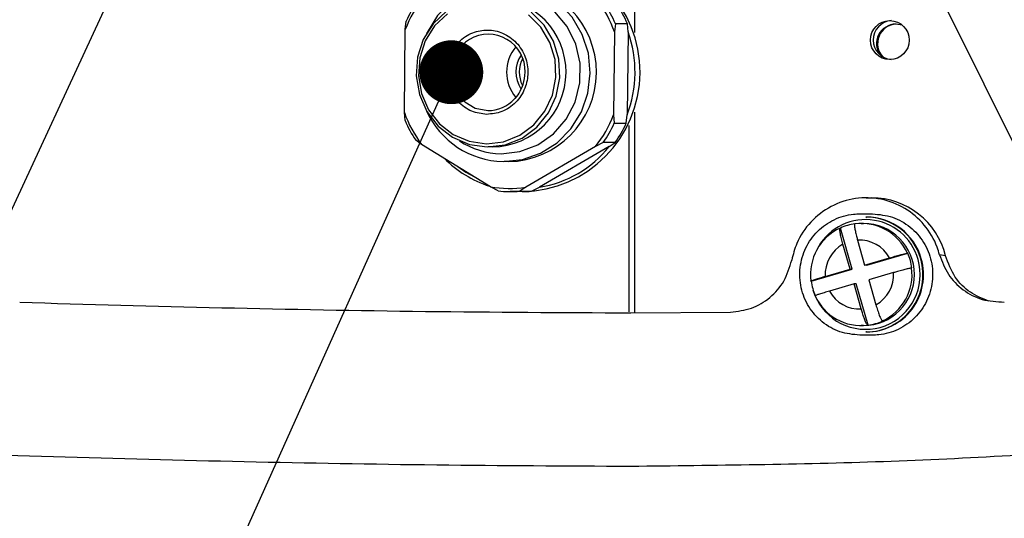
# Model space of a CAD drawing. Header units: millimetres. Extents: x 7590 to 10884, y -1862 to 419.
# Tile 6 of 83: x 8256 to 8333, y -1444 to -1405. Entities that reach past the tile are written whole.
import ezdxf

# ---------------------------------------------------------------- set-up
doc = ezdxf.new("R2010")
doc.units = ezdxf.units.MM
doc.linetypes.add('HIDDEN', pattern=[1.905, 1.27, -0.635])

msp = doc.modelspace()

# ---------------------------------------------------------------- linework, layer by layer
at = {"color": 8, "lineweight": 25}
for p, q in [((8304.44, -1405.531), (8304.44, -1373.441)), ((8304.44, -1427.484), (8304.44, -1411.768)), ((8303.995, -1427.414), (8303.995, -1412.831)), ((8318.573, -1426.144), (8318.42, -1425.713))]:
    msp.add_line(p, q, dxfattribs=at)
for p, q in [((8269.371, -1389.737), (8216.907, -1503.093)), ((8322.791, -1391.451), (8398.084, -1543.223)), ((8290.08, -1408.652), (8229.909, -1542.731))]:
    msp.add_line(p, q)
at = {"color": 7, "lineweight": 25}
for p, q in [((8286.475, -1405.299), (8286.549, -1404.653)), ((8286.401, -1411.798), (8286.475, -1405.299)), ((8302.856, -1405.501), (8302.781, -1412)), ((8302.93, -1404.855), (8302.856, -1405.501)), ((8303.865, -1404.855), (8302.93, -1404.855)), ((8303.925, -1405.501), (8303.85, -1412)), ((8303.925, -1405.501), (8303.865, -1404.855)), ((8325.395, -1404.978), (8324.884, -1404.888)), ((8286.46, -1412.443), (8286.401, -1411.798)), ((8302.781, -1412), (8302.841, -1412.645)), ((8303.776, -1412.645), (8303.85, -1412)), ((8302.841, -1412.645), (8303.776, -1412.645)), ((8287.756, -1414.301), (8287.287, -1413.972)), ((8293.142, -1417.618), (8287.756, -1414.301)), ((8293.372, -1414.499), (8292.958, -1414.499)), ((8301.369, -1414.469), (8295.909, -1417.652)), ((8302.438, -1414.469), (8296.978, -1417.652)), ((8301.978, -1414.153), (8301.369, -1414.469)), ((8302.914, -1414.153), (8301.978, -1414.153)), ((8302.438, -1414.469), (8302.914, -1414.153)), ((8294.628, -1415.649), (8294.217, -1415.649)), ((8293.744, -1417.947), (8293.142, -1417.618)), ((8295.909, -1417.652), (8295.433, -1417.968)), ((8296.368, -1417.968), (8296.978, -1417.652)), ((8295.63, -1417.999), (8294.695, -1417.999)), ((8295.433, -1417.968), (8296.368, -1417.968)), ((8295.953, -1417.999), (8295.764, -1417.999)), ((8322.568, -1418.486), (8323.001, -1418.486)), ((8322.073, -1419.736), (8323.063, -1419.736)), ((8322.538, -1419.986), (8322.583, -1419.986)), ((8320.551, -1420.848), (8320.528, -1420.848)), ((8321.466, -1424.074), (8320.551, -1420.848)), ((8322.181, -1420.486), (8322.36, -1420.486)), ((8321.299, -1424.074), (8320.744, -1422.12)), ((8321.891, -1421.79), (8322.446, -1423.744)), ((8322.446, -1423.744), (8324.388, -1423.186)), ((8322.613, -1423.744), (8325.819, -1422.823)), ((8325.819, -1422.823), (8325.796, -1422.823)), ((8328.781, -1423.019), (8328.312, -1422.939)), ((8318.261, -1424.996), (8321.466, -1424.074)), ((8319.357, -1424.632), (8321.299, -1424.074)), ((8321.299, -1424.074), (8321.466, -1424.074)), ((8322.613, -1423.744), (8322.446, -1423.744)), ((8326.124, -1423.976), (8326.146, -1423.976)), ((8324.716, -1424.34), (8322.774, -1424.898)), ((8318.239, -1424.996), (8318.261, -1424.996)), ((8321.627, -1425.228), (8319.685, -1425.786)), ((8321.794, -1425.228), (8321.627, -1425.228)), ((8322.182, -1427.182), (8321.627, -1425.228)), ((8322.71, -1428.453), (8321.794, -1425.228)), ((8322.774, -1424.898), (8323.328, -1426.852)), ((8304.142, -1427.486), (8311.94, -1427.425)), ((8322.36, -1428.486), (8322.181, -1428.486)), ((8322.688, -1428.453), (8322.71, -1428.453)), ((8323.857, -1428.124), (8323.834, -1428.124)), ((8323.06, -1429.236), (8322.069, -1429.236)), ((8322.583, -1428.986), (8322.538, -1428.986))]:
    msp.add_line(p, q, dxfattribs=at)
at = {"color": 7, "lineweight": 25, "flags": 128}
for points in [[(8294.137, -1415.649), (8295.64, -1415.492), (8297.072, -1414.992), (8298.36, -1414.174), (8299.441, -1413.078), (8300.26, -1411.761), (8300.775, -1410.288), (8300.962, -1408.732), (8300.811, -1407.173), (8300.329, -1405.687), (8299.541, -1404.35), (8298.486, -1403.229), (8297.216, -1402.379), (8295.797, -1401.844), (8294.298, -1401.65), (8292.795, -1401.807), (8291.363, -1402.307), (8290.075, -1403.125), (8288.994, -1404.22), (8288.175, -1405.537), (8288.141, -1405.611)], [(8293.98, -1415.035), (8295.455, -1414.868), (8296.849, -1414.339), (8298.079, -1413.48), (8299.076, -1412.339), (8299.781, -1410.985), (8300.154, -1409.494), (8300.171, -1407.955), (8299.833, -1406.456), (8299.16, -1405.084), (8298.189, -1403.92), (8296.978, -1403.03), (8295.597, -1402.467), (8294.127, -1402.263), (8292.652, -1402.431), (8291.258, -1402.959), (8290.724, -1403.278)], [(8289.699, -1403.876), (8288.657, -1404.867), (8287.886, -1406.096), (8287.433, -1407.485), (8287.328, -1408.947), (8287.576, -1410.391), (8288.163, -1411.725), (8289.05, -1412.866), (8290.184, -1413.742), (8291.491, -1414.298), (8292.891, -1414.499)], [(8292.891, -1414.499), (8294.295, -1414.332), (8295.615, -1413.809), (8296.768, -1412.961), (8297.681, -1411.842), (8298.298, -1410.523), (8298.579, -1409.086), (8298.507, -1407.621), (8298.087, -1406.221), (8297.344, -1404.974), (8296.325, -1403.958)], [(8289.771, -1404.08), (8288.774, -1405.029), (8288.036, -1406.205), (8287.603, -1407.535), (8287.502, -1408.934), (8287.739, -1410.316), (8288.301, -1411.593), (8289.15, -1412.686), (8290.235, -1413.524), (8291.487, -1414.056), (8292.827, -1414.249)], [(8292.827, -1414.249), (8294.171, -1414.089), (8295.434, -1413.588), (8296.538, -1412.777), (8297.413, -1411.706), (8298.003, -1410.443), (8298.272, -1409.067), (8298.203, -1407.665), (8297.801, -1406.325), (8297.09, -1405.131), (8296.115, -1404.158)], [(8291.126, -1410.959), (8291.95, -1411.456), (8292.937, -1411.649)], [(8290.588, -1416.045), (8291.223, -1416.475), (8291.89, -1416.847)]]:
    msp.add_lwpolyline(points, dxfattribs=at)
at = {"linetype": 'HIDDEN', "const_width": 2.5}
msp.add_lwpolyline([(8291.33, -1408.652, -1), (8288.83, -1408.652, -1)], format="xyb", close=True, dxfattribs=at)
at = {"color": 7, "lineweight": 25}
msp.add_circle((8324.416, -1406.138), 1.522, dxfattribs=at)
for centre, radius, start, end in [((8295.506, -1408.648), 9.352, 270.92245, 88.42128), ((8294.439, -1408.648), 7.001, 270.88737, 88.45636), ((8295.053, -1408.565), 9.179, 141.32768, 159.15646), ((8295.134, -1408.561), 9.433, 144.95927, 155.52487), ((8293.21, -1408.648), 5.851, 270.92968, 88.41405), ((8294.185, -1408.575), 9.199, 19.52039, 37.32266), ((8294.237, -1408.571), 9.454, 23.14661, 33.69644), ((8295.172, -1408.571), 9.454, 23.14661, 33.69644), ((8324.641, -1406.136), 1.526, 94.50552, 265.49448), ((8295.049, -1408.649), 9.418, 339.15847, 19.52899), ((8324.892, -1406.412), 1.524, 90.31138, 215.56459), ((8324.982, -1406.413), 1.525, 92.00768, 222.93957), ((8292.971, -1408.578), 2.892, 358.6377, 181.4711), ((8297.485, -1408.649), 3.077, 139.74684, 219.89739), ((8297.447, -1408.649), 2.316, 144.66443, 214.22254), ((8297.72, -1408.649), 2.321, 152.18984, 206.5483), ((8292.958, -1408.801), 2.849, 269.57409, 316.89083), ((8294.275, -1408.92), 6.73, 204.2833, 268.82561), ((8295.071, -1408.724), 9.199, 199.52039, 217.32266), ((8295.153, -1408.727), 9.454, 203.14661, 213.69644), ((8294.203, -1408.734), 9.179, 321.32768, 339.15646), ((8294.256, -1408.737), 9.433, 324.95927, 335.52487), ((8295.191, -1408.737), 9.433, 324.95927, 335.52487), ((8294.066, -1409.03), 6.006, 236.19166, 269.18488), ((8295.628, -1409.06), 8.697, 278.92792, 321.5398), ((8295.847, -1409.074), 8.94, 224.89638, 251.86225), ((8294.628, -1409.294), 8.455, 259.87525, 278.71127), ((8294.695, -1409.315), 8.684, 263.71072, 274.8758), ((8295.63, -1409.315), 8.684, 270.00021, 274.87591), ((8322.989, -1424.453), 5.967, 13.90542, 89.88731), ((8322.531, -1424.46), 4.474, 15.69611, 89.90539), ((8322.574, -1424.462), 4.476, 15.71542, 89.88607), ((8322.21, -1424.482), 4.004, 114.83367, 187.36233), ((8322.205, -1424.442), 3.956, 97.36853, 114.7136), ((8322.178, -1424.457), 3.971, 24.31258, 97.27519), ((8322.341, -1424.486), 4, 270.26439, 89.73561), ((8322.056, -1424.483), 2.703, 119.03593, 183.16007), ((8322.034, -1424.466), 2.68, 28.53561, 93.05216), ((8322.518, -1424.491), 4.495, 270.25923, 16.03108), ((8322.568, -1424.495), 4.491, 270.18804, 16.10226), ((8322.159, -1424.485), 4.019, 7.27036, 24.43329), ((8322.153, -1424.49), 4.004, 294.83367, 7.36233), ((8322.016, -1424.489), 2.703, 299.03593, 3.16007), ((8322.248, -1424.487), 4.019, 187.27036, 204.43329), ((8322.185, -1424.515), 3.971, 204.31258, 277.27519), ((8322.039, -1424.506), 2.68, 208.53561, 273.05216), ((8322.203, -1424.53), 3.956, 277.36853, 294.7136)]:
    msp.add_arc(centre, radius, start, end, dxfattribs=at)
at = {"color": 8, "lineweight": 25}
for centre, radius, start, end in [((8293.118, -1408.665), 3.038, 179.75392, 229.02998), ((8322.517, -1424.455), 4.266, 15.64193, 154.34099), ((8322.52, -1424.502), 4.275, 205.81973, 16.26715)]:
    msp.add_arc(centre, radius, start, end, dxfattribs=at)
at = {"color": 7, "lineweight": 25}
for points, knots in [([(8292.853, -1411.949), (8293.254, -1411.91), (8293.872, -1411.849), (8294.618, -1411.447), (8295.128, -1411.027), (8295.547, -1410.507), (8295.94, -1409.743), (8296.148, -1408.689), (8295.964, -1407.631), (8295.589, -1406.857), (8295.182, -1406.328), (8294.681, -1405.893), (8293.945, -1405.486), (8292.93, -1405.269), (8291.91, -1405.461), (8291.164, -1405.849), (8290.654, -1406.272), (8290.235, -1406.791), (8289.843, -1407.556), (8289.634, -1408.609), (8289.818, -1409.667), (8290.193, -1410.441), (8290.6, -1410.971), (8291.101, -1411.404), (8291.837, -1411.824), (8292.454, -1411.9), (8292.853, -1411.949)], [0, 0, 0, 0, 0.059861, 0.092417, 0.125, 0.157557, 0.190139, 0.25, 0.309861, 0.342417, 0.375, 0.407557, 0.440139, 0.5, 0.559861, 0.592417, 0.625, 0.657557, 0.690139, 0.75, 0.809861, 0.842417, 0.875, 0.907557, 0.940139, 1, 1, 1, 1]), ([(8295.016, -1410.743), (8295.043, -1410.72), (8295.236, -1410.561), (8295.465, -1410.17), (8295.778, -1409.504), (8295.823, -1408.98), (8295.851, -1408.649)], [0, 0, 0, 0, 0.046383, 0.330866, 0.57704, 1, 1, 1, 1]), ([(8328.312, -1422.939), (8328.253, -1422.741), (8328.002, -1421.9), (8327.193, -1420.54), (8325.643, -1419.216), (8323.74, -1418.487), (8321.707, -1418.433), (8319.769, -1419.062), (8318.157, -1420.304), (8317.131, -1421.827), (8316.847, -1422.917), (8316.733, -1423.355)], [0, 0, 0, 0, 0.038547, 0.163819, 0.289106, 0.414414, 0.53975, 0.665115, 0.790489, 0.915833, 1, 1, 1, 1]), ([(8322.069, -1429.236), (8321.54, -1429.183), (8320.482, -1429.078), (8319.075, -1428.259), (8318.005, -1427.052), (8317.395, -1425.546), (8317.312, -1423.923), (8317.764, -1422.364), (8318.702, -1421.043), (8320.018, -1420.115), (8321.216, -1419.764), (8321.908, -1419.741), (8322.073, -1419.736)], [0, 0, 0, 0, 0.107441, 0.214881, 0.322318, 0.429706, 0.537028, 0.64431, 0.751602, 0.858944, 0.966341, 1, 1, 1, 1]), ([(8323.063, -1419.736), (8323.593, -1419.789), (8324.651, -1419.894), (8326.06, -1420.713), (8327.131, -1421.919), (8327.743, -1423.425), (8327.826, -1425.048), (8327.373, -1426.607), (8326.433, -1427.929), (8325.115, -1428.857), (8323.916, -1429.208), (8323.225, -1429.231), (8323.06, -1429.236)], [0, 0, 0, 0, 0.107414, 0.214828, 0.322225, 0.429599, 0.536954, 0.644296, 0.751631, 0.858971, 0.966333, 1, 1, 1, 1]), ([(8320.744, -1422.12), (8320.705, -1421.974), (8320.625, -1421.684), (8320.542, -1421.298), (8320.498, -1421.012), (8320.498, -1420.868), (8320.52, -1420.854), (8320.528, -1420.848)], [0, 0, 0, 0, 0.219847, 0.439843, 0.656281, 0.869372, 1, 1, 1, 1]), ([(8321.675, -1420.519), (8321.663, -1420.532), (8321.638, -1420.56), (8321.656, -1420.774), (8321.713, -1421.089), (8321.796, -1421.448), (8321.863, -1421.689), (8321.891, -1421.79)], [0, 0, 0, 0, 0.210791, 0.421555, 0.63314, 0.847017, 1, 1, 1, 1]), ([(8324.388, -1423.186), (8324.534, -1423.144), (8324.826, -1423.061), (8325.235, -1422.951), (8325.557, -1422.869), (8325.741, -1422.828), (8325.781, -1422.824), (8325.796, -1422.823)], [0, 0, 0, 0, 0.219847, 0.439843, 0.656281, 0.869372, 1, 1, 1, 1]), ([(8328.312, -1422.939), (8328.508, -1423.469), (8328.902, -1424.528), (8330.109, -1425.744), (8331.643, -1426.562), (8332.793, -1426.615), (8333.382, -1426.642)], [0, 0, 0, 0, 0.24697, 0.493943, 0.740834, 1, 1, 1, 1]), ([(8332.165, -1426.575), (8331.668, -1426.374), (8330.651, -1425.963), (8329.406, -1424.706), (8328.996, -1423.598), (8328.781, -1423.019)], [0, 0, 0, 0, 0.313788, 0.641322, 1, 1, 1, 1]), ([(8311.939, -1427.425), (8312.496, -1427.361), (8313.61, -1427.233), (8315.072, -1426.343), (8316.232, -1425.039), (8316.564, -1423.925), (8316.733, -1423.355)], [0, 0, 0, 0, 0.2470564, 0.4941059, 0.7412922, 1, 1, 1, 1]), ([(8326.124, -1423.976), (8326.094, -1423.98), (8326.035, -1423.988), (8325.779, -1424.049), (8325.433, -1424.139), (8325.059, -1424.242), (8324.817, -1424.311), (8324.716, -1424.34)], [0, 0, 0, 0, 0.210791, 0.421555, 0.63314, 0.847017, 1, 1, 1, 1]), ([(8318.239, -1424.996), (8318.236, -1424.992), (8318.231, -1424.984), (8318.401, -1424.923), (8318.682, -1424.833), (8319.02, -1424.73), (8319.258, -1424.661), (8319.357, -1424.632)], [0, 0, 0, 0, 0.210791, 0.421555, 0.63314, 0.847017, 1, 1, 1, 1]), ([(8319.685, -1425.786), (8319.542, -1425.828), (8319.257, -1425.911), (8318.899, -1426.021), (8318.653, -1426.103), (8318.549, -1426.144), (8318.562, -1426.148), (8318.566, -1426.149)], [0, 0, 0, 0, 0.219847, 0.439843, 0.656281, 0.869372, 1, 1, 1, 1]), ([(8256.279, -1426.661), (8261.549, -1426.809), (8272.088, -1427.106), (8288.015, -1427.408), (8298.766, -1427.46), (8304.142, -1427.486)], [0, 0, 0, 0, 0.333407, 0.666677, 1, 1, 1, 1]), ([(8304.142, -1439.486), (8310.728, -1439.414), (8323.9, -1439.27), (8343.755, -1438.096), (8363.61, -1436.242), (8383.428, -1433.667), (8403.186, -1430.487), (8416.281, -1427.882), (8422.829, -1426.579)], [0, 0, 0, 0, 0.166569, 0.333177, 0.499824, 0.666511, 0.833236, 1, 1, 1, 1]), ([(8323.328, -1426.852), (8323.371, -1426.998), (8323.457, -1427.288), (8323.592, -1427.674), (8323.711, -1427.96), (8323.793, -1428.104), (8323.823, -1428.118), (8323.834, -1428.124)], [0, 0, 0, 0, 0.219847, 0.439843, 0.656281, 0.869372, 1, 1, 1, 1]), ([(8322.688, -1428.453), (8322.668, -1428.44), (8322.628, -1428.412), (8322.524, -1428.198), (8322.401, -1427.883), (8322.282, -1427.524), (8322.211, -1427.283), (8322.182, -1427.182)], [0, 0, 0, 0, 0.210791, 0.421555, 0.63314, 0.847017, 1, 1, 1, 1]), ([(8156.852, -1432.583), (8163.176, -1433.209), (8175.826, -1434.462), (8195.121, -1435.835), (8212.948, -1436.885), (8229.27, -1437.671), (8244.045, -1438.269), (8258.902, -1438.76), (8273.855, -1439.14), (8288.9, -1439.417), (8299.061, -1439.463), (8304.142, -1439.486)], [0, 0, 0, 0, 0.1331964, 0.2664267, 0.3996884, 0.4997006, 0.5997297, 0.6997755, 0.7998376, 0.8999145, 1, 1, 1, 1]), ([(8304.142, -1449.486), (8310.755, -1449.414), (8323.967, -1449.272), (8343.864, -1448.113), (8363.724, -1446.287), (8383.52, -1443.755), (8403.236, -1440.631), (8416.299, -1438.067), (8422.829, -1436.785)], [0, 0, 0, 0, 0.167375, 0.334359, 0.501037, 0.667484, 0.833779, 1, 1, 1, 1]), ([(8272.788, -1450.843), (8279.361, -1451.036), (8292.339, -1451.417), (8311.728, -1451.601), (8330.752, -1451.076), (8350.236, -1449.835), (8370.244, -1447.815), (8394.789, -1444.397), (8412.36, -1441.304), (8423.118, -1439.41)], [0, 0, 0, 0, 0.131513, 0.259625, 0.385244, 0.50913, 0.646641, 0.783666, 1, 1, 1, 1]), ([(8156.78, -1442.511), (8163.107, -1443.148), (8175.76, -1444.421), (8195.084, -1445.814), (8212.937, -1446.875), (8229.28, -1447.668), (8244.066, -1448.268), (8258.928, -1448.761), (8273.879, -1449.141), (8288.914, -1449.418), (8299.068, -1449.463), (8304.142, -1449.486)], [0, 0, 0, 0, 0.133582, 0.267124, 0.400605, 0.500664, 0.60067, 0.700616, 0.800493, 0.900292, 1, 1, 1, 1])]:
    msp.add_open_spline(points, degree=3, knots=knots, dxfattribs=at)

doc.saveas('drawing.dxf')
